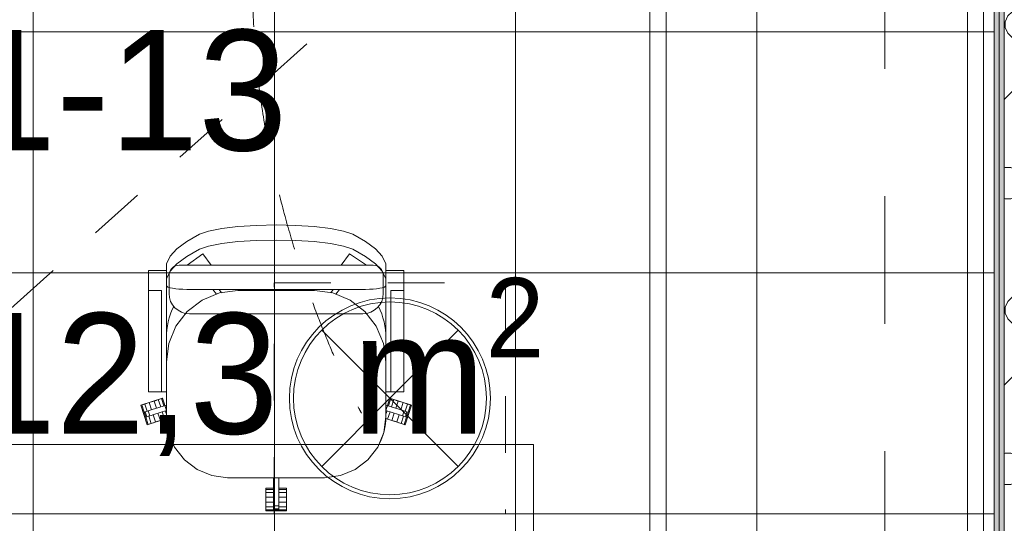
# Model space of a CAD drawing. Header units: millimetres. Extents: x -2932 to 42461, y -10716 to 17298.
# Tile 28 of 168: x 9447 to 11897, y 594 to 1847. Entities that reach past the tile are written whole.
import ezdxf

# ---------------------------------------------------------------- set-up
doc = ezdxf.new("R2010")
doc.units = ezdxf.units.MM
doc.header["$MEASUREMENT"] = 0
for name, pattern in [('Aligning Line', [635, 317.5, -317.5]), ('Small Dashed', [282.222222, 141.111111, -141.111111]), ('Wipeout_Contour', [1000, 0, -1000])]:
    doc.linetypes.add(name, pattern=pattern)
for name, color, linetype, lineweight in [('0_Pen_No__1', 7, 'Continuous', 13), ('ARCHICAD Zone Stamps_Pen_No__1', 7, 'Continuous', 13), ('Common Edges_Pen_No__1', 7, 'Continuous', 13), ('Cut Pattern-1_Pen_No__2', 8, 'Continuous', 15), ('Cut Pattern-3_Pen_No__1', 7, 'Continuous', 13), ('Grids-2_Pen_No__1', 7, 'Continuous', 13), ('I-FURN.IFC Model_Pen_No__2', 8, 'Continuous', 15), ('I-WALL.IFC Model_Pen_No__1', 7, 'Continuous', 13), ('SA_LAGI_Pen_No__1', 7, 'Continuous', 13), ('SA_VALGUSTI_Pen_No__20', 1, 'Continuous', 0), ('Walls-1_Pen_No__1', 7, 'Continuous', 13)]:
    doc.layers.add(name, color=color, linetype=linetype, lineweight=lineweight)
doc.layers.add('Furniture-1_Pen_No__62', color=7, linetype='Continuous', lineweight=20, true_color=0xaaaaaa)
doc.layers.add('SA_LAGI_Pen_No__102', color=7, linetype='Continuous', lineweight=13, true_color=0xcccccc)
doc.layers.add('I-WALL.IFC Model', color=7, linetype='Continuous')
doc.styles.add('GENERATED_STYLE_1', font='txt', dxfattribs={"width": 0.95})
doc.styles.add('GENERATED_STYLE_2', font='txt', dxfattribs={"width": 0.84})
doc.dimstyles.new('GENERATED_STYLE__2', dxfattribs={"dimtxt": 200, "dimasz": 152, "dimexe": 0.18, "dimexo": 0.0625, "dimgap": 0.09, "dimtad": 1, "dimtih": 1, "dimtoh": 1, "dimdec": 0, "dimzin": 0, "dimdsep": 46, "dimtxsty": 'GENERATED_STYLE_2', "dimblk": 'ARROWHEAD_2', "dimblk1": 'ARROWHEAD_2', "dimblk2": 'ARROWHEAD_2', "dimcen": 0.09, "dimse1": 1, "dimse2": 1, "dimclrd": 7, "dimclre": 7, "dimclrt": 7, "dimadec": 0, "dimazin": 0, "dimtfac": 1, "dimtdec": 4, "dimtmove": 0, "dimatfit": 3, "dimfxl": 0, "dimtolj": 1, "dimtzin": 0, "dimarcsym": 0})
doc.dimstyles.new('GENERATED_STYLE__3', dxfattribs={"dimtxt": 200, "dimasz": 152, "dimexe": 0.18, "dimexo": 0.0625, "dimgap": 0.09, "dimtad": 1, "dimdec": 0, "dimzin": 0, "dimdsep": 46, "dimtxsty": 'GENERATED_STYLE_2', "dimblk": 'ARROWHEAD_2', "dimblk1": 'ARROWHEAD_2', "dimblk2": 'ARROWHEAD_2', "dimcen": 0.09, "dimse1": 1, "dimse2": 1, "dimclrd": 7, "dimclre": 7, "dimclrt": 7, "dimadec": 0, "dimazin": 0, "dimtfac": 1, "dimtdec": 4, "dimtmove": 0, "dimatfit": 3, "dimfxl": 0, "dimtolj": 1, "dimtzin": 0, "dimarcsym": 0})
pattern_1 = [(45, (-3e-10, 2e-10), (0, 35.35534), [0.99999, -48.99987]), (315, (3.89, 0.707), (0, 35.35534), [0.99999, -48.99987]), (90, (-0.354, -2.12), (-35.35528, 0), [1.06066, -34.29462]), (71.565, (-0.354, -1.061), (3.2e-05, 35.355304), [1.11808, -110.68521]), (288.435, (4.596, 2e-10), (-3.2e-05, 35.355304), [1.11808, -110.68521]), (270, (4.95, -1.06), (35.35528, 0), [1.06066, -34.29462]), (251.565, (4.95, -2.121), (3.2e-05, 35.355304), [1.11808, -110.68521]), (225, (4.596, -3.182), (0, 35.35534), [0.99999, -48.99987]), (161.565, (1.768, -4.243), (-141.421051, 35.355386), [1.11808, -110.68521]), (135, (0.707, -3.89), (0, 35.35534), [0.99999, -48.99987]), (108.435, (-3e-10, -3.182), (-3.2e-05, 35.355304), [1.11808, -110.68521]), (180, (2.83, -4.243), (0, 35.35528), [1.06066, -34.29462]), (198.435, (3.889, -3.889), (141.421051, 35.355386), [1.11808, -110.68521]), (0, (-7.778, -10.253), (0, 35.35528), [1.06066, -34.29462]), (90, (-9.9, -13.435), (-35.35528, 0), [1.06066, -34.29462]), (71.565, (-9.9, -12.374), (3.2e-05, 35.355304), [1.11808, -110.68521]), (45, (-9.546, -11.314), (0, 35.35534), [0.99999, -48.99987]), (315, (-5.657, -10.607), (0, 35.35534), [0.99999, -48.99987]), (288.435, (-4.95, -11.314), (-3.2e-05, 35.355304), [1.11808, -110.68521]), (270, (-4.596, -12.374), (35.35528, 0), [1.06066, -34.29462]), (251.565, (-4.596, -13.435), (3.2e-05, 35.355304), [1.11808, -110.68521]), (225, (-4.95, -14.496), (0, 35.35534), [0.99999, -48.99987]), (161.565, (-7.778, -15.556), (-141.421051, 35.355386), [1.11808, -110.68521]), (135, (-8.84, -15.203), (0, 35.35534), [0.99999, -48.99987]), (108.435, (-9.546, -14.496), (-3.2e-05, 35.355304), [1.11808, -110.68521]), (180, (-6.718, -15.556), (0, 35.35528), [1.06066, -34.29462]), (198.435, (-5.657, -15.203), (141.421051, 35.355386), [1.11808, -110.68521]), (18.435, (-8.839, -10.607), (70.710443, 35.355323), [1.11808, -110.68521]), (341.565, (-6.718, -10.253), (-70.710443, 35.355323), [1.11808, -110.68521]), (0, (13.08, -8.485), (0, 35.35528), [1.06066, -34.29462]), (90, (10.96, -11.667), (-35.35528, 0), [1.06066, -34.29462]), (71.565, (10.96, -10.607), (3.2e-05, 35.355304), [1.11808, -110.68521]), (45, (11.314, -9.546), (0, 35.35534), [0.99999, -48.99987]), (315, (15.203, -8.84), (0, 35.35534), [0.99999, -48.99987]), (288.435, (15.91, -9.546), (-3.2e-05, 35.355304), [1.11808, -110.68521]), (270, (16.263, -10.607), (35.35528, 0), [1.06066, -34.29462]), (251.565, (16.263, -11.667), (3.2e-05, 35.355304), [1.11808, -110.68521]), (225, (15.91, -12.728), (0, 35.35534), [0.99999, -48.99987]), (161.565, (13.081, -13.789), (-141.421051, 35.355386), [1.11808, -110.68521]), (135, (12.02, -13.435), (0, 35.35534), [0.99999, -48.99987]), (108.435, (11.314, -12.728), (-3.2e-05, 35.355304), [1.11808, -110.68521]), (180, (14.142, -13.79), (0, 35.35528), [1.06066, -34.29462]), (198.435, (15.203, -13.435), (141.421051, 35.355386), [1.11808, -110.68521]), (18.435, (12.021, -8.839), (70.710443, 35.355323), [1.11808, -110.68521]), (341.565, (14.142, -8.485), (-70.710443, 35.355323), [1.11808, -110.68521]), (0, (1.768, 1.06), (0, 35.35528), [1.06066, -34.29462]), (18.435, (0.707, 0.707), (70.710443, 35.355323), [1.11808, -110.68521]), (341.565, (2.828, 1.061), (-70.710443, 35.355323), [1.11808, -110.68521]), (0, (-5.657, 13.79), (0, 35.35528), [1.06066, -34.29462]), (90, (-7.778, 10.607), (-35.35528, 0), [1.06066, -34.29462]), (71.565, (-7.778, 11.667), (3.2e-05, 35.355304), [1.11808, -110.68521]), (45, (-7.425, 12.728), (0, 35.35534), [0.99999, -48.99987]), (315, (-3.536, 13.435), (0, 35.35534), [0.99999, -48.99987]), (288.435, (-2.828, 12.728), (-3.2e-05, 35.355304), [1.11808, -110.68521]), (270, (-2.475, 11.667), (35.35528, 0), [1.06066, -34.29462]), (251.565, (-2.475, 10.607), (3.2e-05, 35.355304), [1.11808, -110.68521]), (225, (-2.828, 9.546), (0, 35.35534), [0.99999, -48.99987]), (161.565, (-5.657, 8.485), (-141.421051, 35.355386), [1.11808, -110.68521]), (135, (-6.718, 8.84), (0, 35.35534), [0.99999, -48.99987]), (108.435, (-7.425, 9.546), (-3.2e-05, 35.355304), [1.11808, -110.68521]), (180, (-4.596, 8.485), (0, 35.35528), [1.06066, -34.29462]), (198.435, (-3.536, 8.839), (141.421051, 35.355386), [1.11808, -110.68521]), (18.435, (-6.718, 13.435), (70.710443, 35.355323), [1.11808, -110.68521]), (341.565, (-4.596, 13.789), (-70.710443, 35.355323), [1.11808, -110.68521]), (0, (9.546, 10.96), (0, 35.35528), [1.06066, -34.29462]), (90, (7.425, 7.778), (-35.35528, 0), [1.06066, -34.29462]), (71.565, (7.425, 8.839), (3.2e-05, 35.355304), [1.11808, -110.68521]), (45, (7.778, 9.9), (0, 35.35534), [0.99999, -48.99987]), (315, (11.667, 10.607), (0, 35.35534), [0.99999, -48.99987]), (288.435, (12.374, 9.9), (-3.2e-05, 35.355304), [1.11808, -110.68521]), (270, (12.728, 8.84), (35.35528, 0), [1.06066, -34.29462]), (251.565, (12.728, 7.778), (3.2e-05, 35.355304), [1.11808, -110.68521]), (225, (12.374, 6.718), (0, 35.35534), [0.99999, -48.99987]), (161.565, (9.546, 5.657), (-141.421051, 35.355386), [1.11808, -110.68521]), (135, (8.485, 6.01), (0, 35.35534), [0.99999, -48.99987]), (108.435, (7.778, 6.718), (-3.2e-05, 35.355304), [1.11808, -110.68521]), (180, (10.607, 5.657), (0, 35.35528), [1.06066, -34.29462]), (198.435, (11.667, 6.01), (141.421051, 35.355386), [1.11808, -110.68521]), (18.435, (8.485, 10.607), (70.710443, 35.355323), [1.11808, -110.68521]), (341.565, (10.607, 10.96), (-70.710443, 35.355323), [1.11808, -110.68521])]

# ---------------------------------------------------------------- blocks, each defined once
blk = doc.blocks.new('*D14')
at = {"layer": '0_Pen_No__1', "color": 7, "linetype": 'Continuous', "lineweight": 13}
for p, q in [((8188, -1564.6), (8188, -1264.6)), ((11872, -1564.6), (11872, -1264.6)), ((8245.7, -1314.6), (8130.3, -1514.6)), ((11929.7, -1314.6), (11814.3, -1514.6)), ((8188, -1414.6), (11872, -1414.6))]:
    blk.add_line(p, q, dxfattribs=at)
at = {"color": 254, "linetype": 'Wipeout_Contour', "lineweight": 0, "ltscale": 40446.375233}
blk.add_wipeout([(9708.4, -1406.5), (10351.6, -1406.5), (10351.6, -1142.7), (9708.4, -1142.7)], dxfattribs=at)
at = {"color": 254, "linetype": 'Wipeout_Contour', "lineweight": 0, "ltscale": 46799.701988}
blk.add_wipeout([(11413, -1406.5), (11846.1, -1406.5), (11846.1, -1142.7), (11413, -1142.7)], dxfattribs=at)
at = {"layer": '0_Pen_No__1', "color": 7, "lineweight": 13, "char_height": 200, "attachment_point": 7, "style": 'GENERATED_STYLE_2'}
for s, insert in [('\\A1;{\\pql;\\fArial|b0|i0|c0|p34;3\xa0684}', (9740.3, -1374.6)), ('\\A1;{\\pql;\\fArial|b0|i0|c0|p34;116}', (11444.9, -1374.6))]:
    blk.add_mtext(s, dxfattribs=dict(at, insert=insert))
blk = doc.blocks.new('ARROWHEAD_2')
at = {"color": 0, "linetype": 'Continuous', "lineweight": 0}
for p, q in [((-0.378, -0.655), (0.378, 0.655)), ((0, 0), (-1, 0))]:
    blk.add_line(p, q, dxfattribs=at)
blk = doc.blocks.new('*D15')
at = {"layer": '0_Pen_No__1', "color": 7, "linetype": 'Continuous', "lineweight": 13}
for p, q in [((11872, -1564.6), (11872, -1264.6)), ((11988, -1564.6), (11988, -1264.6)), ((11929.7, -1314.6), (11814.3, -1514.6)), ((12045.7, -1314.6), (11930.3, -1514.6)), ((11872, -1414.6), (11988, -1414.6))]:
    blk.add_line(p, q, dxfattribs=at)
blk = doc.blocks.new('*D123')
at = {"layer": '0_Pen_No__1', "color": 7, "linetype": 'Continuous', "lineweight": 13}
for p, q in [((-1293.9, 6067.7), (-1093.9, 5952.3)), ((-1043.9, 6010), (-1343.9, 6010)), ((-1193.9, 0), (-1193.9, 6010)), ((-1293.9, 57.7), (-1093.9, -57.7)), ((-1043.9, 0), (-1343.9, 0))]:
    blk.add_line(p, q, dxfattribs=at)
at = {"color": 254, "linetype": 'Wipeout_Contour', "lineweight": 0, "ltscale": 23652.51132}
blk.add_wipeout([(-1202, 5534), (-1202, 5984.1), (-1465.8, 5984.1), (-1465.8, 5534)], dxfattribs=at)
at = {"color": 254, "linetype": 'Wipeout_Contour', "lineweight": 0, "ltscale": 13170.371674}
blk.add_wipeout([(-1202, 2683.4), (-1202, 3326.6), (-1465.8, 3326.6), (-1465.8, 2683.4)], dxfattribs=at)
at = {"layer": '0_Pen_No__1', "color": 7, "lineweight": 13, "char_height": 200, "attachment_point": 7, "rotation": 90, "style": 'GENERATED_STYLE_2'}
for s, insert in [('\\A1;{\\pql;\\fArial|b0|i0|c0|p34;420}', (-1233.9, 5565.9)), ('\\A1;{\\pql;\\fArial|b0|i0|c0|p34;6\xa0010}', (-1233.9, 2715.3))]:
    blk.add_mtext(s, dxfattribs=dict(at, insert=insert))

msp = doc.modelspace()

# ---------------------------------------------------------------- hatches: boundary and pattern name
at = {"layer": 'I-WALL.IFC Model', "linetype": 'Continuous', "lineweight": 0, "true_color": 0x000000}
for points in [[(11884.5, 0), (11884.5, 3344), (11872, 3344), (11872, 0)], [(11897, 0), (11897, 3344), (11884.5, 3344), (11884.5, 0)]]:
    msp.add_hatch(color=178, dxfattribs=at).paths.add_polyline_path(points)

# ---------------------------------------------------------------- linework, layer by layer
at = {"layer": 'I-FURN.IFC Model_Pen_No__2', "color": 8, "linetype": 'Continuous', "lineweight": 15}
for p, q in [((11015.5, 2398), (11015.5, 90)), ((11845.5, 90), (11845.5, 2398)), ((11055.5, 257), (11055.5, 2231)), ((11805.5, 257), (11805.5, 2231)), ((11015.5, 333.2), (11015.5, 2154.8)), ((11845.5, 333.2), (11845.5, 2154.8)), ((9917.6, 1321), (9950.1, 1327.4)), ((9950.1, 1327.4), (9990.6, 1332.3)), ((9990.6, 1332.3), (10036.6, 1335.3)), ((10036.6, 1335.3), (10085.5, 1336.4)), ((10085.5, 1336.4), (10134.4, 1335.3)), ((10134.4, 1335.3), (10180.4, 1332.3)), ((10180.4, 1332.3), (10220.9, 1327.4)), ((10220.9, 1327.4), (10253.4, 1321)), ((9863.2, 1295.4), (9895, 1313.4)), ((9895, 1313.4), (9917.6, 1321)), ((10085.5, 1298.8), (10036.6, 1297.8)), ((10134.4, 1297.8), (10085.5, 1298.8)), ((10253.4, 1321), (10276, 1313.4)), ((10276, 1313.4), (10307.8, 1295.4)), ((9821.8, 1258.7), (9838.7, 1277.2)), ((9838.7, 1277.2), (9863.2, 1295.4)), ((9895, 1275.8), (9863.2, 1257.9)), ((9917.6, 1283.4), (9895, 1275.8)), ((9950.1, 1289.9), (9917.6, 1283.4)), ((9990.6, 1294.8), (9950.1, 1289.9)), ((10036.6, 1297.8), (9990.6, 1294.8)), ((10180.4, 1294.8), (10134.4, 1297.8)), ((10220.9, 1289.9), (10180.4, 1294.8)), ((10253.4, 1283.4), (10220.9, 1289.9)), ((10276, 1275.8), (10253.4, 1283.4)), ((10307.8, 1257.9), (10276, 1275.8)), ((10307.8, 1295.4), (10332.3, 1277.2)), ((10332.3, 1277.2), (10349.2, 1258.7)), ((9812.4, 1240), (9821.8, 1258.7)), ((9863.2, 1257.9), (9838.7, 1239.7)), ((10332.3, 1239.7), (10307.8, 1257.9)), ((10349.2, 1258.7), (10358.5, 1240)), ((9812.4, 1202.5), (9812.4, 1240)), ((9838.7, 1239.7), (9821.8, 1221.1)), ((10349.2, 1221.1), (10332.3, 1239.7)), ((10358.5, 1202.5), (10358.5, 1240)), ((9768, 1220.3), (9768, 1222.6)), ((9768, 1222.6), (9812.4, 1222.6)), ((9768, 1218.8), (9768, 1220.3)), ((9768, 1213.5), (9768, 1218.8)), ((9768, 1208.1), (9768, 1213.5)), ((9768, 1200.1), (9768, 1208.1)), ((9821.8, 1221.1), (9812.4, 1202.5)), ((9812.4, 1202.5), (9812.4, 1200.6)), ((9812.4, 1200.6), (9812.4, 1200.1)), ((10358.5, 1202.5), (10349.2, 1221.1)), ((10358.5, 1222.6), (10403, 1222.6)), ((10358.5, 1200.6), (10358.5, 1202.5)), ((10358.5, 1200.1), (10358.5, 1200.6)), ((10403, 1222.6), (10403, 1220.3)), ((10403, 1220.3), (10403, 1218.8)), ((10403, 1218.8), (10403, 1213.5)), ((10403, 1213.5), (10403, 1208.1)), ((10403, 1208.1), (10403, 1200.1)), ((9768, 1192.1), (9768, 1200.1)), ((9768, 1184.8), (9768, 1192.1)), ((9768, 1173.2), (9768, 1184.8)), ((9812.4, 1200.1), (9812.4, 1192.1)), ((9812.4, 1192.1), (9812.4, 1182.7)), ((9812.4, 1184.8), (9814.4, 1183.1)), ((9812.4, 1182.7), (9812.4, 1173.2)), ((9814.4, 1183.1), (9816.3, 1181.4)), ((9816.3, 1181.4), (9821.8, 1180)), ((9821.8, 1180), (9827.3, 1178.6)), ((9827.3, 1178.6), (9835.6, 1177.6)), ((9835.6, 1177.6), (9843.8, 1176.7)), ((9843.8, 1176.7), (9853.5, 1176.3)), ((9853.5, 1176.3), (9863.3, 1176)), ((9863.3, 1176), (10307.8, 1176)), ((9936.7, 1164), (9928, 1176)), ((9943.7, 1176), (9949.6, 1167.8)), ((10221.4, 1167.8), (10227.3, 1176)), ((10243, 1176), (10234.3, 1164)), ((10307.8, 1176), (10317.5, 1176.3)), ((10317.5, 1176.3), (10327.2, 1176.7)), ((10327.2, 1176.7), (10335.4, 1177.6)), ((10335.4, 1177.6), (10343.7, 1178.6)), ((10343.7, 1178.6), (10349.2, 1180)), ((10349.2, 1180), (10354.7, 1181.4)), ((10354.7, 1181.4), (10356.6, 1183.1)), ((10356.6, 1183.1), (10358.5, 1184.8)), ((10358.5, 1192.1), (10358.5, 1200.1)), ((10358.5, 1182.7), (10358.5, 1192.1)), ((10358.5, 1173.2), (10358.5, 1182.7)), ((10403, 1200.1), (10403, 1192.1)), ((10403, 1192.1), (10403, 1184.8)), ((10403, 1184.8), (10403, 1173.2)), ((9768, 970), (9768, 1173.2)), ((9812.4, 1173.2), (9812.4, 970)), ((9944.2, 1167.1), (9901.4, 1149.4)), ((9990.2, 1173.2), (9944.2, 1167.1)), ((10180.7, 1173.2), (9990.2, 1173.2)), ((10226.8, 1167.1), (10180.7, 1173.2)), ((10269.7, 1149.4), (10226.8, 1167.1)), ((10358.5, 970), (10358.5, 1173.2)), ((10403, 1173.2), (10403, 970)), ((9901.4, 1149.4), (9864.5, 1121.1)), ((10306.5, 1121.1), (10269.7, 1149.4)), ((9864.5, 1121.1), (9836.3, 1084.3)), ((10334.7, 1084.3), (10306.5, 1121.1)), ((9836.3, 1084.3), (9818.5, 1041.4)), ((10352.5, 1041.4), (10334.7, 1084.3)), ((9818.5, 1041.4), (9812.4, 995.4)), ((10358.5, 995.4), (10352.5, 1041.4)), ((9768, 958.4), (9768, 970)), ((9768, 951.1), (9768, 958.4)), ((9812.4, 970), (9812.4, 960.5)), ((9812.4, 960.5), (9812.4, 951.1)), ((10358.5, 960.5), (10358.5, 970)), ((10358.5, 951.1), (10358.5, 960.5)), ((10403, 970), (10403, 958.4)), ((10403, 958.4), (10403, 951.1)), ((9768, 943.1), (9768, 951.1)), ((9768, 935.1), (9768, 943.1)), ((9768, 929.7), (9768, 935.1)), ((9812.4, 951.1), (9812.4, 943.1)), ((9812.4, 943.1), (9812.4, 935.1)), ((9812.4, 935.1), (9812.4, 929.7)), ((10358.5, 943.1), (10358.5, 951.1)), ((10358.5, 935.1), (10358.5, 943.1)), ((10358.5, 929.7), (10358.5, 935.1)), ((10403, 951.1), (10403, 943.1)), ((10403, 943.1), (10403, 935.1)), ((10403, 935.1), (10403, 929.7)), ((9768, 924.4), (9768, 929.7)), ((9768, 922.9), (9768, 924.4)), ((9768, 920.6), (9768, 922.9)), ((9768, 920.6), (9812.4, 920.6)), ((9812.4, 929.7), (9812.4, 924.4)), ((9812.4, 924.4), (9812.4, 922.5)), ((9812.4, 922.5), (9812.4, 920.6)), ((9812.4, 920.6), (9812.4, 859.4)), ((10358.5, 924.4), (10358.5, 929.7)), ((10358.5, 922.5), (10358.5, 924.4)), ((10358.5, 920.6), (10358.5, 922.5)), ((10358.5, 920.6), (10403, 920.6)), ((10358.5, 859.4), (10358.5, 920.6)), ((10403, 929.7), (10403, 924.4)), ((10403, 924.4), (10403, 922.9)), ((10403, 922.9), (10403, 920.6)), ((9748.9, 887.3), (9749.8, 887.6)), ((9764.6, 839), (9748.9, 887.3)), ((9749.8, 887.6), (9751.5, 888.2)), ((9751.5, 888.2), (9755.2, 889.4)), ((9757.4, 870.1), (9751.5, 888.2)), ((9755.2, 889.4), (9759, 890.6)), ((9759, 890.6), (9764.3, 892.4)), ((9759, 890.6), (9764.9, 872.5)), ((9764.3, 892.4), (9769.7, 894.1)), ((9769.7, 894.1), (9775.7, 896)), ((9775.6, 876), (9769.7, 894.1)), ((9775.7, 896), (9781.7, 898)), ((9777.4, 876.6), (9812.4, 888)), ((9781.7, 898), (9787, 899.7)), ((9787.5, 879.9), (9781.7, 898)), ((9787, 899.7), (9792.4, 901.5)), ((9792.4, 901.5), (9796.1, 902.7)), ((9798.3, 883.4), (9792.4, 901.5)), ((9796.1, 902.7), (9799.9, 903.9)), ((9799.9, 903.9), (9801.6, 904.5)), ((9805.7, 885.8), (9799.9, 903.9)), ((9801.6, 904.5), (9802.5, 904.8)), ((9802.5, 904.8), (9808.4, 886.6)), ((10358.5, 888), (10393.6, 876.6)), ((10362.6, 886.6), (10368.5, 904.8)), ((10371.1, 903.9), (10365.3, 885.8)), ((10368.5, 904.8), (10369.8, 904.3)), ((10369.8, 904.3), (10371.1, 903.9)), ((10371.1, 903.9), (10374.9, 902.7)), ((10378.6, 901.5), (10372.7, 883.4)), ((10374.9, 902.7), (10378.6, 901.5)), ((10378.6, 901.5), (10384, 899.7)), ((10389.3, 898), (10383.5, 879.9)), ((10384, 899.7), (10389.3, 898)), ((10389.3, 898), (10395.3, 896)), ((10395.3, 896), (10401.3, 894.1)), ((10401.3, 894.1), (10395.4, 876)), ((10401.3, 894.1), (10406.7, 892.4)), ((10406.1, 872.5), (10412, 890.6)), ((10422.1, 887.3), (10406.4, 839)), ((10406.7, 892.4), (10412, 890.6)), ((10412, 890.6), (10415.8, 889.4)), ((10419.5, 888.2), (10413.6, 870.1)), ((10415.8, 889.4), (10419.5, 888.2)), ((10419.5, 888.2), (10420.8, 887.8)), ((10420.8, 887.8), (10422.1, 887.3)), ((9757.4, 870.1), (9759.1, 870.6)), ((9761.3, 858), (9757.4, 870.1)), ((9759.1, 870.6), (9760, 870.9)), ((9760, 870.9), (9763.6, 872.1)), ((9763.9, 858.8), (9760, 870.9)), ((9762.6, 858.4), (9761.3, 858)), ((9767.2, 839.9), (9761.3, 858)), ((9763.9, 858.8), (9762.6, 858.4)), ((9763.6, 872.1), (9767.2, 873.2)), ((9767.5, 860), (9763.9, 858.8)), ((9767.2, 873.2), (9772.3, 874.9)), ((9771.1, 861.2), (9767.2, 873.2)), ((9771.1, 861.2), (9767.5, 860)), ((9768.8, 860.4), (9774.7, 842.3)), ((9774.7, 862.3), (9771.1, 861.2)), ((9772.3, 874.9), (9777.4, 876.6)), ((9781.3, 864.5), (9774.7, 862.3)), ((9785.4, 845.8), (9779.5, 863.9)), ((9812.4, 874.6), (9781.3, 864.5)), ((9797.4, 849.7), (9791.5, 867.8)), ((9808.1, 853.2), (9802.2, 871.3)), ((9812.4, 865.1), (9809.7, 873.7)), ((9812.3, 874.6), (9812.4, 874.2)), ((9812.4, 859.4), (9817.6, 820)), ((10353.4, 820), (10358.5, 859.4)), ((10358.5, 874.2), (10358.7, 874.6)), ((10389.7, 864.5), (10358.5, 874.6)), ((10361.3, 873.7), (10358.5, 865.1)), ((10368.8, 871.3), (10362.9, 853.2)), ((10379.5, 867.8), (10373.6, 849.7)), ((10391.5, 863.9), (10385.6, 845.8)), ((10394.8, 862.8), (10389.7, 864.5)), ((10393.6, 876.6), (10400.3, 874.4)), ((10399.9, 861.2), (10394.8, 862.8)), ((10396.3, 842.3), (10402.2, 860.4)), ((10403.8, 873.2), (10399.9, 861.2)), ((10403.5, 860), (10399.9, 861.2)), ((10400.3, 874.4), (10403.8, 873.2)), ((10407.1, 858.8), (10403.5, 860)), ((10403.8, 873.2), (10407.4, 872.1)), ((10409.7, 858), (10403.8, 839.9)), ((10411, 870.9), (10407.1, 858.8)), ((10408, 858.5), (10407.1, 858.8)), ((10407.4, 872.1), (10411, 870.9)), ((10409.7, 858), (10408, 858.5)), ((10413.6, 870.1), (10409.7, 858)), ((10411, 870.9), (10412.3, 870.5)), ((10412.3, 870.5), (10413.6, 870.1)), ((9765.9, 839.4), (9764.6, 839)), ((9767.2, 839.9), (9765.9, 839.4)), ((9770.9, 841.1), (9767.2, 839.9)), ((9774.7, 842.3), (9770.9, 841.1)), ((9780, 844), (9774.7, 842.3)), ((9785.4, 845.8), (9780, 844)), ((9791.4, 847.7), (9785.4, 845.8)), ((9797.4, 849.7), (9791.4, 847.7)), ((9802.7, 851.4), (9797.4, 849.7)), ((9808.1, 853.2), (9802.7, 851.4)), ((9811.8, 854.4), (9808.1, 853.2)), ((9813.1, 854.8), (9811.8, 854.4)), ((10359.2, 854.4), (10357.9, 854.8)), ((10362.9, 853.2), (10359.2, 854.4)), ((10368.3, 851.4), (10362.9, 853.2)), ((10373.6, 849.7), (10368.3, 851.4)), ((10379.6, 847.7), (10373.6, 849.7)), ((10385.6, 845.8), (10379.6, 847.7)), ((10391, 844), (10385.6, 845.8)), ((10396.3, 842.3), (10391, 844)), ((10400.1, 841.1), (10396.3, 842.3)), ((10403.8, 839.9), (10400.1, 841.1)), ((10405.5, 839.3), (10403.8, 839.9)), ((10406.4, 839), (10405.5, 839.3)), ((9817.6, 820), (9832.9, 783.2)), ((10338.1, 783.2), (10353.4, 820)), ((9365.5, 790), (10725.5, 790)), ((10725.5, 790), (10725.5, 90)), ((9832.9, 783.2), (9857.1, 751.7)), ((10313.9, 751.7), (10338.1, 783.2)), ((9857.1, 751.7), (9888.7, 727.5)), ((10282.4, 727.5), (10313.9, 751.7)), ((9888.7, 727.5), (9925.4, 712.2)), ((9925.4, 712.2), (9964.8, 707)), ((10206.1, 707), (10245.6, 712.2)), ((10245.6, 712.2), (10282.4, 727.5)), ((9964.8, 707), (10206.1, 707)), ((10079.2, 648.1), (10079.2, 707)), ((10091.9, 707), (10091.9, 648.1)), ((10060.1, 679.7), (10060.1, 680.7)), ((10060.1, 680.7), (10079.2, 680.7)), ((10060.1, 677.9), (10060.1, 679.7)), ((10060.1, 674), (10060.1, 677.9)), ((10079.2, 677.9), (10060.1, 677.9)), ((10060.1, 670.1), (10060.1, 674)), ((10060.1, 664.4), (10060.1, 670.1)), ((10079.2, 670.1), (10060.1, 670.1)), ((10060.1, 658.8), (10060.1, 664.4)), ((10091.9, 680.7), (10110.9, 680.7)), ((10110.9, 677.9), (10091.9, 677.9)), ((10110.9, 670.1), (10091.9, 670.1)), ((10110.9, 680.7), (10110.9, 679.3)), ((10110.9, 679.3), (10110.9, 677.9)), ((10110.9, 677.9), (10110.9, 674)), ((10110.9, 674), (10110.9, 670.1)), ((10110.9, 670.1), (10110.9, 664.4)), ((10110.9, 664.4), (10110.9, 658.8)), ((10060.1, 652.5), (10060.1, 658.8)), ((10079.2, 658.8), (10060.1, 658.8)), ((10060.1, 646.2), (10060.1, 652.5)), ((10060.1, 640.6), (10060.1, 646.2)), ((10079.2, 646.2), (10060.1, 646.2)), ((10060.1, 634.9), (10060.1, 640.6)), ((10079.2, 642.7), (10079.2, 648.1)), ((10079.2, 637.3), (10079.2, 642.7)), ((10079.2, 633.6), (10079.2, 637.3)), ((10091.9, 637.3), (10079.2, 637.3)), ((10110.9, 658.8), (10091.9, 658.8)), ((10091.9, 648.1), (10091.9, 641.1)), ((10110.9, 646.2), (10091.9, 646.2)), ((10091.9, 641.1), (10091.9, 637.3)), ((10091.9, 637.3), (10091.9, 633.6)), ((10110.9, 658.8), (10110.9, 652.5)), ((10110.9, 652.5), (10110.9, 646.2)), ((10110.9, 646.2), (10110.9, 640.6)), ((10110.9, 640.6), (10110.9, 634.9)), ((10060.1, 631), (10060.1, 634.9)), ((10060.1, 634.9), (10079.2, 634.9)), ((10060.1, 627.1), (10060.1, 631)), ((10060.1, 625.3), (10060.1, 627.1)), ((10079.2, 627.1), (10060.1, 627.1)), ((10060.1, 624.3), (10060.1, 625.3)), ((10110.9, 624.3), (10060.1, 624.3)), ((10079.2, 629.8), (10079.2, 633.6)), ((10079.2, 628.9), (10079.2, 629.8)), ((10091.9, 629.8), (10079.2, 629.8)), ((10079.2, 627.1), (10079.2, 628.9)), ((10091.9, 627.1), (10079.2, 627.1)), ((10091.9, 634.9), (10110.9, 634.9)), ((10091.9, 633.6), (10091.9, 629.8)), ((10091.9, 629.8), (10091.9, 628.5)), ((10091.9, 628.5), (10091.9, 627.1)), ((10110.9, 627.1), (10091.9, 627.1)), ((10110.9, 634.9), (10110.9, 631)), ((10110.9, 631), (10110.9, 627.1)), ((10110.9, 627.1), (10110.9, 625.7)), ((10110.9, 625.7), (10110.9, 624.3))]:
    msp.add_line(p, q, dxfattribs=at)
at = {"layer": 'I-WALL.IFC Model_Pen_No__1', "color": 7, "linetype": 'Continuous', "lineweight": 13}
msp.add_line((11884.5, 0), (11884.5, 3344), dxfattribs=at)
at = {"layer": 'I-WALL.IFC Model_Pen_No__1', "color": 7, "linetype": 'Continuous', "lineweight": 13, "flags": 128}
msp.add_lwpolyline([(11872, 3344), (11872, 0)], dxfattribs=at)
at = {"layer": 'SA_LAGI_Pen_No__1', "color": 7, "linetype": 'Small Dashed', "lineweight": 13}
msp.add_line((8163, 0), (11835.5, 3283.5), dxfattribs=at)
at = {"layer": 'SA_VALGUSTI_Pen_No__20', "color": 1, "linetype": 'Small Dashed', "lineweight": 0}
msp.add_open_spline([(10616.2, 3213.9), (10616.2, 3213.9), (10266.8, 2887.1), (10114.1, 2454.2), (9841.8, 1682.7), (10297.7, 868), (10297.7, 868)], degree=3, knots=[0, 0, 0, 0, 1, 1, 1, 2, 2, 2, 2], dxfattribs=at)

# ---------------------------------------------------------------- texts
at = {"layer": 'ARCHICAD Zone Stamps_Pen_No__1', "color": 7, "lineweight": 13, "char_height": 300, "attachment_point": 1, "style": 'GENERATED_STYLE_1'}
for s, insert in [('\\A1;{\\pql;\\pt0;\\fSwis721 Lt BT|b0|i0|c0|p34;1-13}', (9316.6, 1822)), ('\\A1;{\\pql;\\pt0,100;\\fSwis721 Lt BT|b0|i0|c0|p34;12,3\\fSwis721 Lt BT|b0|i0|c0|p34;\\A1{\\H.66x;\\S^  ;}\\fSwis721 Lt BT|b0|i0|c0|p34; m\\fSwis721 Lt BT|b0|i0|c0|p34;\\A1{\\H.66x;\\S2^  ;}}', (9316.6, 1204.4))]:
    msp.add_mtext(s, dxfattribs=dict(at, insert=insert))

# ---------------------------------------------------------------- next in the draw order: dimensions: what is measured, and where the dimension line sits
at = {"color": 7, "linetype": 'Continuous', "lineweight": 13}
dim = msp.add_linear_dim(base=(11872, -1414.6), p1=(8188, 1526), p2=(11872, 1526), dimstyle='GENERATED_STYLE__2', dxfattribs=at)
dim.commit()
dim.dimension.update_dxf_attribs({"geometry": '*D14', "text_midpoint": (10093.5, -1274.6), "dimtype": 160})

# ---------------------------------------------------------------- next in the draw order: dimensions: what is measured, and where the dimension line sits
dim = msp.add_linear_dim(base=(11988, -1414.6), p1=(11872, 1526), p2=(11988, 1526), dimstyle='GENERATED_STYLE__2', dxfattribs=at)
dim.commit()
dim.dimension.update_dxf_attribs({"geometry": '*D15', "text_midpoint": (11680.3, -1274.6), "dimtype": 160})

# ---------------------------------------------------------------- next in the draw order: dimensions: what is measured, and where the dimension line sits
dim = msp.add_linear_dim(base=(-1193.9, 6010), p1=(15450.3, 0), p2=(680, 6010), angle=90, dimstyle='GENERATED_STYLE__3', dxfattribs=at)
dim.commit()
dim.dimension.update_dxf_attribs({"geometry": '*D123', "text_midpoint": (-1333.9, 3068.5), "dimtype": 160, "text_rotation": 90})

# ---------------------------------------------------------------- next in the draw order: hatches: boundary and pattern name
at = {"layer": 'Cut Pattern-1_Pen_No__2', "linetype": 'Continuous', "lineweight": 15}
h = msp.add_hatch(dxfattribs=at)
h.set_pattern_fill('FP_19_0001', color=8, style=0, pattern_type=2)
h.set_pattern_definition([(180, (-3e-10, 2e-10), (355.6, 355.6), [14.224, -696.974]), (90, (-46.23, 32), (355.6, 355.6), [14.224, -696.974]), (225, (24.9, 17.8), (-355.6, 355.6), [15.087, -487.807]), (206.565, (14.22, 7.11), (355.6, 355.5993), [15.904, -1574.386]), (63.435, (-46.23, 46.23), (355.5993, 355.6), [15.904, -1574.386]), (45, (-39.1, 60.45), (-355.6, 355.6), [15.087, -487.807]), (26.565, (-28.45, 71.12), (355.6, 355.5993), [15.904, -1574.386]), (360, (-14.22, 78.23), (355.6, 355.6), [14.224, -696.974]), (296.565, (24.89, 60.45), (-1066.7965, 1777.9974), [15.904, -1574.386]), (270, (32, 46.23), (355.6, 355.6), [14.224, -696.974]), (243.435, (32, 32), (355.5993, 355.6), [15.904, -1574.386]), (315, (14.2, 71.1), (355.6, 355.6), [15.087, -487.807]), (333.435, (-3e-10, 78.23), (-1777.9974, 1066.7965), [15.904, -1574.386]), (135, (181.36, 24.9), (355.6, 355.6), [15.087, -487.807]), (225, (234.7, 35.56), (-355.6, 355.6), [15.087, -487.807]), (206.565, (224.03, 24.9), (355.6, 355.5993), [15.904, -1574.386]), (180, (209.8, 17.78), (355.6, 355.6), [14.224, -696.974]), (90, (163.58, 49.8), (355.6, 355.6), [14.224, -696.974]), (63.435, (163.58, 64.01), (355.5993, 355.6), [15.904, -1574.386]), (45, (170.7, 78.23), (-355.6, 355.6), [15.087, -487.807]), (26.565, (181.36, 88.9), (355.6, 355.5993), [15.904, -1574.386]), (360, (195.58, 96), (355.6, 355.6), [14.224, -696.974]), (296.565, (234.7, 78.23), (-1066.7965, 1777.9974), [15.904, -1574.386]), (270, (241.8, 64), (355.6, 355.6), [14.224, -696.974]), (243.435, (241.8, 49.78), (355.5993, 355.6), [15.904, -1574.386]), (315, (224.03, 88.9), (355.6, 355.6), [15.087, -487.807]), (333.435, (209.8, 96.01), (-1777.9974, 1066.7965), [15.904, -1574.386]), (153.435, (195.58, 17.78), (-1066.7975, 355.5978), [15.904, -1574.386]), (116.565, (170.69, 35.56), (-355.5978, 1066.7975), [15.904, -1574.386]), (135, (-46.23, 216.9), (355.6, 355.6), [15.087, -487.807]), (225, (7.1, 227.6), (-355.6, 355.6), [15.087, -487.807]), (206.565, (-3.56, 216.92), (355.6, 355.5993), [15.904, -1574.386]), (180, (-17.78, 209.8), (355.6, 355.6), [14.224, -696.974]), (90, (-64, 241.8), (355.6, 355.6), [14.224, -696.974]), (63.435, (-64.01, 256.03), (355.5993, 355.6), [15.904, -1574.386]), (45, (-56.9, 270.26), (-355.6, 355.6), [15.087, -487.807]), (26.565, (-46.23, 280.92), (355.6, 355.5993), [15.904, -1574.386]), (360, (-32, 288.04), (355.6, 355.6), [14.224, -696.974]), (296.565, (7.11, 270.26), (-1066.7965, 1777.9974), [15.904, -1574.386]), (270, (14.22, 256.03), (355.6, 355.6), [14.224, -696.974]), (243.435, (14.22, 241.81), (355.5993, 355.6), [15.904, -1574.386]), (315, (-3.56, 280.9), (355.6, 355.6), [15.087, -487.807]), (333.435, (-17.78, 288.04), (-1777.9974, 1066.7965), [15.904, -1574.386]), (153.435, (-32, 209.8), (-1066.7975, 355.5978), [15.904, -1574.386]), (116.565, (-56.9, 227.58), (-355.5978, 1066.7975), [15.904, -1574.386]), (135, (-28.45, 7.1), (355.6, 355.6), [15.087, -487.807]), (153.435, (-14.22, 2e-10), (-1066.7975, 355.5978), [15.904, -1574.386]), (116.565, (-39.12, 17.78), (-355.5978, 1066.7975), [15.904, -1574.386]), (135, (-81.8, -195.6), (355.6, 355.6), [15.087, -487.807]), (225, (-28.45, -184.9), (-355.6, 355.6), [15.087, -487.807]), (206.565, (-39.12, -195.58), (355.6, 355.5993), [15.904, -1574.386]), (180, (-53.34, -202.7), (355.6, 355.6), [14.224, -696.974]), (90, (-99.57, -170.7), (355.6, 355.6), [14.224, -696.974]), (63.435, (-99.57, -156.46), (355.5993, 355.6), [15.904, -1574.386]), (45, (-92.46, -142.24), (-355.6, 355.6), [15.087, -487.807]), (26.565, (-81.79, -131.57), (355.6, 355.5993), [15.904, -1574.386]), (360, (-67.56, -124.46), (355.6, 355.6), [14.224, -696.974]), (296.565, (-28.45, -142.24), (-1066.7965, 1777.9974), [15.904, -1574.386]), (270, (-21.34, -156.46), (355.6, 355.6), [14.224, -696.974]), (243.435, (-21.34, -170.69), (355.5993, 355.6), [15.904, -1574.386]), (315, (-39.1, -131.57), (355.6, 355.6), [15.087, -487.807]), (333.435, (-53.34, -124.46), (-1777.9974, 1066.7965), [15.904, -1574.386]), (153.435, (-67.56, -202.69), (-1066.7975, 355.5978), [15.904, -1574.386]), (116.565, (-92.46, -184.91), (-355.5978, 1066.7975), [15.904, -1574.386]), (135, (-206.25, -14.2), (355.6, 355.6), [15.087, -487.807]), (225, (-152.9, -3.55), (-355.6, 355.6), [15.087, -487.807]), (206.565, (-163.58, -14.22), (355.6, 355.5993), [15.904, -1574.386]), (180, (-177.8, -21.33), (355.6, 355.6), [14.224, -696.974]), (90, (-224.03, 10.67), (355.6, 355.6), [14.224, -696.974]), (63.435, (-224.03, 24.9), (355.5993, 355.6), [15.904, -1574.386]), (45, (-216.9, 39.1), (-355.6, 355.6), [15.087, -487.807]), (26.565, (-206.25, 49.78), (355.6, 355.5993), [15.904, -1574.386]), (360, (-192.02, 56.9), (355.6, 355.6), [14.224, -696.974]), (296.565, (-152.9, 39.12), (-1066.7965, 1777.9974), [15.904, -1574.386]), (270, (-145.8, 24.9), (355.6, 355.6), [14.224, -696.974]), (243.435, (-145.8, 10.67), (355.5993, 355.6), [15.904, -1574.386]), (315, (-163.6, 49.8), (355.6, 355.6), [15.087, -487.807]), (333.435, (-177.8, 56.9), (-1777.9974, 1066.7965), [15.904, -1574.386]), (153.435, (-192.02, -21.33), (-1066.7975, 355.5978), [15.904, -1574.386]), (116.565, (-216.92, -3.55), (-355.5978, 1066.7975), [15.904, -1574.386]), (225, (327.15, 35.56), (-355.6, 355.6), [])])
h.paths.add_polyline_path([(11963, 0), (11963, 3369), (11897, 3369), (11897, 0)])
at = {"layer": 'Cut Pattern-3_Pen_No__1', "linetype": 'Continuous', "lineweight": 13}
h = msp.add_hatch(dxfattribs=at)
h.set_pattern_fill('FP_18_0001', style=0, pattern_type=2)
h.set_pattern_definition(pattern_1)
h.paths.add_polyline_path([(11884.5, 0), (11884.5, 3356.5), (11872, 3356.5), (11872, 0)])
h = msp.add_hatch(dxfattribs=at)
h.set_pattern_fill('FP_18_0001', style=0, pattern_type=2)
h.set_pattern_definition(pattern_1)
h.paths.add_polyline_path([(11897, 0), (11897, 3356.5), (11884.5, 3356.5), (11884.5, 0)])
at = {"layer": 'SA_LAGI_Pen_No__102', "linetype": 'Continuous', "lineweight": 13, "true_color": 0xcccccc}
h = msp.add_hatch(dxfattribs=at)
h.set_pattern_fill('Grid_60x60_0001', color=254, style=0, pattern_type=2)
h.set_pattern_definition([(90, (10080.8, 617.05), (-600, 0), []), (180, (10080.8, 617.05), (0, 600), [])])
h.paths.add_polyline_path([(8188, 0), (11872, 0), (11872, 3329.5), (8188, 3329.5)])

# ---------------------------------------------------------------- next in the draw order: linework, layer by layer
at = {"layer": 'Common Edges_Pen_No__1', "color": 7, "linetype": 'Continuous', "lineweight": 13}
for p, q in [((11884.5, 3356.5), (11884.5, 0)), ((11897, 3369), (11897, 0))]:
    msp.add_line(p, q, dxfattribs=at)
at = {"layer": 'Furniture-1_Pen_No__62', "color": 253, "linetype": 'Continuous', "lineweight": 20, "true_color": 0xaaaaaa}
for p, q in [((11055.5, 257), (11055.5, 2231)), ((11805.5, 2231), (11805.5, 257)), ((11015.5, 333.2), (11015.5, 2154.8)), ((11845.5, 2154.8), (11845.5, 333.2)), ((9902.9, 1264.6), (9863.8, 1236.3)), ((9923.5, 1236.3), (9902.9, 1264.6)), ((10247.5, 1236.3), (10268.1, 1264.6)), ((10268.1, 1264.6), (10310.3, 1236.3)), ((10326.7, 1236.3), (9844.3, 1236.3)), ((9819, 1211), (9819, 1165.9)), ((10352, 1211), (10352, 1165.9)), ((9768, 1173.2), (9800.3, 1173.2)), ((9768, 920.6), (9768, 1173.2)), ((9800.3, 920.6), (9800.3, 1173.2)), ((10371.1, 920.6), (10371.1, 1173.2)), ((10403, 1173.2), (10371.1, 1173.2)), ((10403, 920.6), (10403, 1173.2)), ((10301.3, 1115.2), (9869.7, 1115.2)), ((9812.4, 859.4), (9812.4, 1055.2)), ((10358.5, 859.4), (10358.5, 1055.2)), ((9768, 920.6), (9800.3, 920.6)), ((10403, 920.6), (10371.1, 920.6)), ((9748.9, 887.3), (9802.5, 904.8)), ((9764.6, 839), (9748.9, 887.3)), ((9802.5, 904.8), (9812.4, 874.2)), ((10368.5, 904.8), (10358.5, 874.2)), ((10422.1, 887.3), (10368.5, 904.8)), ((10422.1, 887.3), (10406.4, 839)), ((9812.5, 854.6), (9764.6, 839)), ((10406.4, 839), (10358.5, 854.6)), ((9365.5, 790), (10725.5, 790)), ((10725.5, 790), (10725.5, 90))]:
    msp.add_line(p, q, dxfattribs=at)
for centre, radius, start, end in [((9844.3, 1211), 25.2, 90, 180), ((10326.7, 1211), 25.2, 0, 90), ((9869.7, 1165.9), 50.7, 180, 270), ((10301.3, 1165.9), 50.7, 270, 0), ((9990.2, 1055.2), 177.8, 153.8316, 180), ((10180.7, 1055.2), 177.8, 0, 26.1658), ((9964.8, 859.4), 152.4, 180, 207.4718), ((10206.1, 859.4), 152.4, 332.5282, 0)]:
    msp.add_arc(centre, radius, start, end, dxfattribs=at)
at = {"layer": 'Grids-2_Pen_No__1', "color": 7, "linetype": 'Aligning Line', "lineweight": 13}
msp.add_line((11600, 14107.8), (11600, 273.4), dxfattribs=at)
at = {"layer": 'SA_LAGI_Pen_No__1', "color": 7, "linetype": 'Continuous', "lineweight": 13, "flags": 128}
msp.add_lwpolyline([(8188, 0), (11872, 0), (11872, 3329.5), (8188, 3329.5)], close=True, dxfattribs=at)
at = {"layer": 'SA_VALGUSTI_Pen_No__20', "color": 1, "linetype": 'Small Dashed', "lineweight": 0}
for p, q in [((10080.8, 1192.5), (10656.2, 1192.5)), ((10080.8, 617.1), (10080.8, 1192.5)), ((10656.2, 1192.5), (10656.2, 617.1)), ((10656.2, 617.1), (10080.8, 617.1))]:
    msp.add_line(p, q, dxfattribs=at)
at = {"layer": 'SA_VALGUSTI_Pen_No__20', "color": 1, "linetype": 'Continuous', "lineweight": 0}
for q in [(10198.8, 1074.5), (10538.2, 1074.5), (10198.8, 735.1), (10538.2, 735.1)]:
    msp.add_line((10368.5, 904.8), q, dxfattribs=at)
msp.add_circle((10368.5, 904.8), 240, dxfattribs=at)
for start, end in [(0, 180), (180, 0)]:
    msp.add_arc((10368.5, 904.8), 250, start, end, dxfattribs=at)
at = {"layer": 'Walls-1_Pen_No__1', "color": 7, "linetype": 'Continuous', "lineweight": 13}
msp.add_line((11872, 3344), (11872, 0), dxfattribs=at)

doc.saveas('drawing.dxf')
